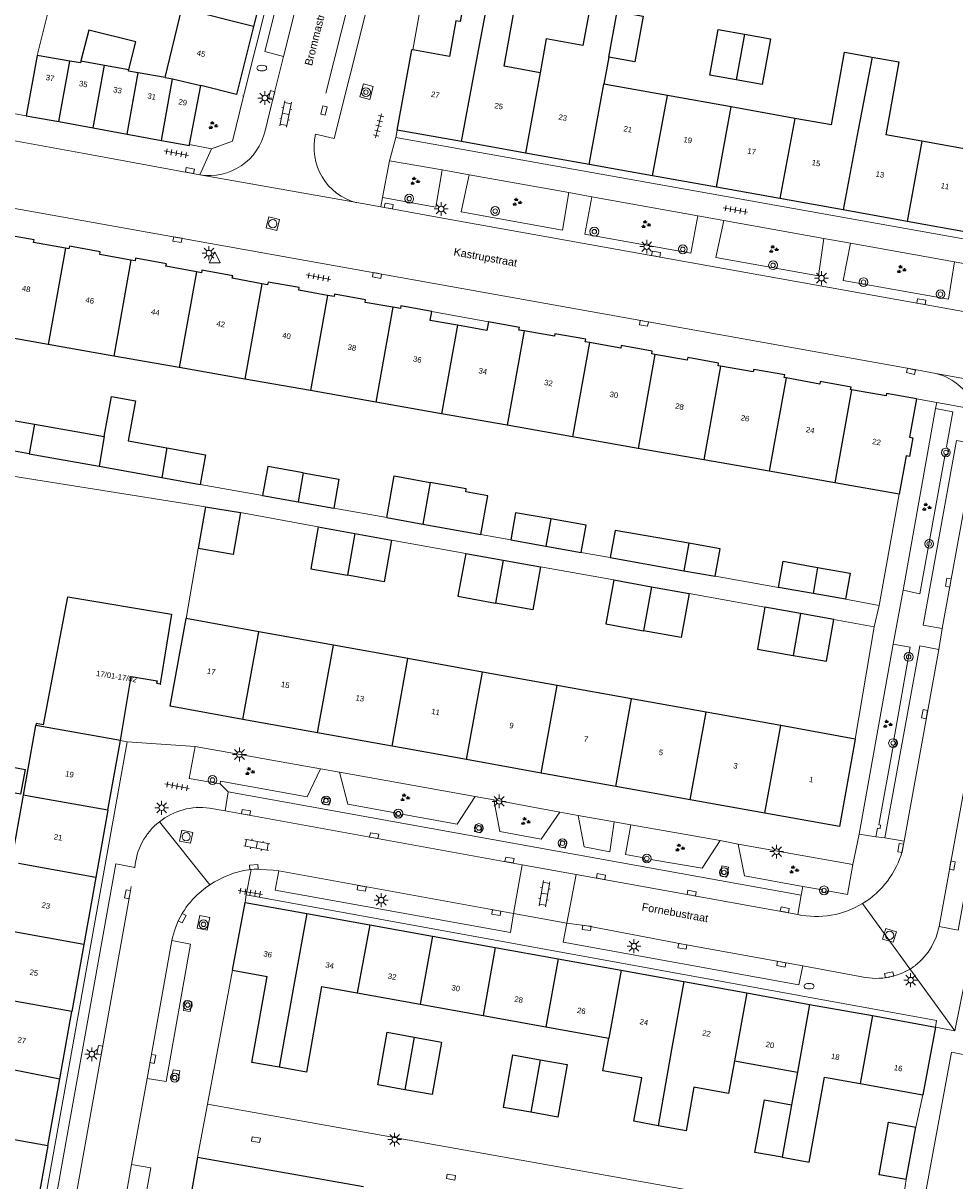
# Model space of a CAD drawing. Extents: x 131101 to 132041, y 397511 to 398853.
# Tile 7 of 80: x 131330 to 131415, y 397847 to 397952. Entities that reach past the tile are written whole.
import ezdxf
from ezdxf.enums import TextEntityAlignment as Align

# ---------------------------------------------------------------- set-up
doc = ezdxf.new("R2010")
doc.units = 0
doc.linetypes.add('DGN Style 1', pattern=[30.960434, 0.051515, -30.90892])
doc.linetypes.add('DGN Style 2', pattern=[51.514866, 30.90892, -20.605946])
doc.layers.add('_vervallen situatie', color=250, linetype='Continuous', lineweight=9, plot=False)
for name, color, linetype, lineweight in [('gg-afsc-erfafscheiding', 250, 'Continuous', 9), ('gg-afsc-muur', 250, 'Continuous', 9), ('gg-bbg-bijgebouw', 10, 'Continuous', 25), ('gg-bbg-gedigitaliseerde bebouwing', 10, 'Continuous', 25), ('gg-bbg-gedigitaliseerde bijgebouw', 10, 'Continuous', 25), ('gg-bbg-hoofdgebouw', 10, 'Continuous', 25), ('gg-bbg-tussenscheiding', 10, 'Continuous', 25), ('gg-knt-verharding', 250, 'Continuous', 9), ('gg-knt-verharding nz', 250, 'DGN Style 2', 9), ('gt-grn-vlakafsluiter', 250, 'DGN Style 1', 9), ('gt-grn-weggrens', 250, 'Continuous', 9), ('gt-symb-boom', 250, 'Continuous', 9), ('gt-symb-brandkraan', 250, 'Continuous', 9), ('gt-symb-groenvak', 250, 'Continuous', 9), ('gt-symb-klinker verharding', 250, 'Continuous', 9), ('gt-symb-kolk', 250, 'Continuous', 9), ('gt-symb-kolk center center', 250, 'Continuous', 9), ('gt-symb-lichtmast', 250, 'Continuous', 9), ('gt-symb-rioolschacht', 250, 'Continuous', 9), ('gt-symb-tegel verharding', 250, 'Continuous', 9), ('gt-symb-waterafsluiter', 250, 'Continuous', 9), ('X-AL-huisnummers', 2, 'Continuous', 25), ('X-AL-straatnaam', 3, 'Continuous', 35)]:
    doc.layers.add(name, color=color, linetype=linetype, lineweight=lineweight)
doc.styles.add('CS Annotative', font='arial.ttf')

# ---------------------------------------------------------------- blocks, each defined once
blk = doc.blocks.new('gt0-KOLK')
at = {"layer": 'gt-symb-kolk', "flags": 128}
blk.add_lwpolyline([(0, 0), (0.38, 0), (0.38, 0.4), (-0.38, 0.4), (-0.38, 0), (0, 0)], dxfattribs=at)
blk = doc.blocks.new('gt0-GRVAK')
at = {"layer": 'gt-symb-groenvak'}
for p, q in [((-0.11, 0.19), (-0.23, 0.24)), ((-0.18, 0.15), (0.09, 0.15)), ((-0.09, 0.21), (-0.16, 0.32)), ((-0.05, 0.21), (-0.05, 0.39)), ((0, 0.21), (0.06, 0.32)), ((0.02, 0.19), (0.13, 0.24)), ((0.26, -0.05), (0.2, 0.06)), ((0.3, -0.05), (0.3, 0.13)), ((0.35, -0.05), (0.41, 0.06)), ((-0.24, -0.23), (-0.36, -0.18)), ((-0.32, -0.26), (-0.05, -0.26)), ((-0.23, -0.21), (-0.29, -0.09)), ((-0.18, -0.2), (-0.18, -0.02)), ((-0.14, -0.21), (-0.07, -0.09)), ((-0.12, -0.23), (0, -0.18)), ((0.24, -0.07), (0.12, -0.02)), ((0.17, -0.11), (0.44, -0.11)), ((0.37, -0.07), (0.49, -0.02))]:
    blk.add_line(p, q, dxfattribs=at)
blk = doc.blocks.new('gt0-BOOM')
at = {"layer": 'gt-symb-boom'}
for radius in [0.4, 0.2]:
    blk.add_circle((0, 0), radius, dxfattribs=at)
blk = doc.blocks.new('gt0-RS')
at = {"layer": 'gt-symb-rioolschacht', "flags": 128}
blk.add_lwpolyline([(-0.5, -0.5), (0.5, -0.5), (0.5, 0.5), (-0.5, 0.5), (-0.5, -0.5)], close=True, dxfattribs=at)
at = {"layer": 'gt-symb-rioolschacht'}
blk.add_circle((0, 0), 0.375, dxfattribs=at)
blk = doc.blocks.new('gt0-LMAST')
at = {"layer": 'gt-symb-lichtmast'}
for p, q in [((-0.18, 0.17), (-0.45, 0.44)), ((-0.01, 0.25), (-0.01, 0.62)), ((0.17, 0.17), (0.44, 0.44)), ((-0.26, 0), (-0.63, 0)), ((-0.18, -0.18), (-0.45, -0.45)), ((-0.01, -0.25), (-0.01, -0.63)), ((0.44, -0.45), (0.17, -0.18)), ((0.24, 0), (0.62, 0))]:
    blk.add_line(p, q, dxfattribs=at)
blk.add_circle((-0.01, 0), 0.25, dxfattribs=at)
blk = doc.blocks.new('gt0-TEG1')
at = {"layer": 'gt-symb-tegel verharding'}
for p, q in [((-1.12, 0), (1.12, 0)), ((-0.9, -0.25), (-0.9, 0.25)), ((-0.45, -0.25), (-0.45, 0.25)), ((0, -0.25), (0, 0.25)), ((0.45, -0.25), (0.45, 0.25)), ((0.9, -0.25), (0.9, 0.25))]:
    blk.add_line(p, q, dxfattribs=at)
blk = doc.blocks.new('gt0-KL1')
at = {"layer": 'gt-symb-klinker verharding'}
for p, q in [((-1.15, 0.3), (1.15, 0.3)), ((-1, -0.3), (-1, 0.3)), ((-0.5, 0.3), (-0.5, 0.45)), ((0, -0.3), (0, 0.3)), ((0.5, 0.3), (0.5, 0.45)), ((1, -0.3), (1, 0.3)), ((-1.15, -0.3), (1.15, -0.3)), ((-0.5, -0.45), (-0.5, -0.3)), ((0.5, -0.45), (0.5, -0.3))]:
    blk.add_line(p, q, dxfattribs=at)
blk = doc.blocks.new('gt0-KOLKCC')
at = {"layer": 'gt-symb-kolk center center', "flags": 128}
blk.add_lwpolyline([(-0.38, 0.2), (0.38, 0.2), (0.38, -0.2), (-0.38, -0.2), (-0.38, 0.2)], close=True, dxfattribs=at)
blk = doc.blocks.new('gt0-BR')
at = {"layer": 'gt-symb-brandkraan', "extrusion": (0, 0, -1)}
for centre, radius, start, end in [((0.24, 0), 0.206, 287.5669, 72.4331), ((-0.6, -2.66), 3, 72.4331, 73.108), ((0, -0.69), 0.938, 73.108, 106.892), ((0.6, -2.66), 3, 106.892, 107.5669), ((-0.24, 0), 0.206, 107.5669, 252.433), ((-0.6, 2.66), 3, 286.892, 287.5669), ((0.6, 2.66), 3, 252.433, 253.1079)]:
    blk.add_arc(centre, radius, start, end, dxfattribs=at)
at = {"layer": 'gt-symb-brandkraan'}
blk.add_arc((0, 0.69), 0.938, 253.108, 286.8921, dxfattribs=at)
blk = doc.blocks.new('_vervallen situatie')
at = {"layer": 'gg-knt-verharding'}
for p, q in [((131305.83, 397945.68), (131335.59, 397940.3)), ((131352.11, 397942.34), (131352.73, 397944.82)), ((131347.26, 397940.69), (131345.27, 397941.08)), ((131335.59, 397940.3), (131346.2, 397938.36)), ((131411.07, 397920.71), (131304.74, 397939.73)), ((131362.74, 397936.31), (131363.36, 397939.6)), ((131363.36, 397939.6), (131368.15, 397938.8)), ((131367.58, 397935.41), (131368.15, 397938.8)), ((131369.85, 397935), (131370.58, 397938.36)), ((131370.58, 397938.36), (131379.6, 397936.74)), ((131360.42, 397935.83), (131362.59, 397935.46)), ((131367.58, 397935.41), (131362.74, 397936.31)), ((131379.6, 397936.74), (131379.04, 397933.35)), ((131381.69, 397936.37), (131381.06, 397932.99)), ((131381.69, 397936.37), (131391.29, 397934.65)), ((131368.01, 397934.47), (131362.59, 397935.46)), ((131379.04, 397933.35), (131369.85, 397935)), ((131368.01, 397934.47), (131443.72, 397920.88)), ((131390.66, 397931.27), (131391.29, 397934.65)), ((131393.64, 397934.22), (131392.92, 397930.87)), ((131393.64, 397934.22), (131402.67, 397932.6)), ((131390.66, 397931.27), (131381.06, 397932.99)), ((131402.2, 397929.21), (131402.67, 397932.6)), ((131404.43, 397928.8), (131405.1, 397932.17)), ((131405.1, 397932.17), (131414.52, 397930.47)), ((131402.2, 397929.21), (131392.92, 397930.87)), ((131414.52, 397930.47), (131413.97, 397927.09)), ((131413.97, 397927.09), (131404.43, 397928.8)), ((131412.82, 397920.37), (131411.07, 397920.71))]:
    blk.add_line(p, q, dxfattribs=at)
at = {"layer": 'gg-knt-verharding', "flags": 128}
blk.add_lwpolyline([(131350.17, 397945.47), (131349.15, 397941.4), (131347.26, 397940.69)], dxfattribs=at)
at = {"layer": 'gg-knt-verharding'}
for centre, radius, start, end in [((131347.06, 397943.47), 5.18, 260.4432, 347.3562), ((131361.69, 397940.81), 5.15, 166.2847, 255.7486), ((131411.64, 397915.48), 5.04, 18.9933, 76.48)]:
    blk.add_arc(centre, radius, start, end, dxfattribs=at)
at = {"layer": 'gt-grn-weggrens'}
for p, q in [((131328.53, 397944.06), (131330.5, 397943.7)), ((131363.36, 397939.6), (131363.94, 397941.73)), ((131347.26, 397940.69), (131346.2, 397938.36)), ((131360.42, 397935.83), (131346.2, 397938.36)), ((131368.15, 397938.8), (131370.58, 397938.36)), ((131362.59, 397935.46), (131362.74, 397936.31)), ((131379.6, 397936.74), (131381.69, 397936.37)), ((131391.29, 397934.65), (131393.64, 397934.22)), ((131402.67, 397932.6), (131405.1, 397932.17)), ((131414.52, 397930.47), (131416.63, 397930.09)), ((131372.33, 397925.06), (131367.2, 397925.97)), ((131426.91, 397917.82), (131412.82, 397920.37)), ((131416.4, 397917.11), (131412.91, 397917.75))]:
    blk.add_line(p, q, dxfattribs=at)
at = {"layer": 'gt-symb-boom'}
for p in [(131365.16, 397936.19), (131372.94, 397935.07), (131381.91, 397933.21), (131389.92, 397931.61), (131398.09, 397930.17), (131406.27, 397928.64), (131413.24, 397927.55)]:
    blk.add_blockref('gt0-BOOM', p, dxfattribs=at)
at = {"layer": 'gt-symb-brandkraan'}
for p in [(131351.82, 397948.01), (131401.35, 397864.93)]:
    blk.add_blockref('gt0-BR', p, dxfattribs=at)
at = {"layer": 'gt-symb-groenvak'}
for p in [(131347.38, 397942.8), (131365.65, 397937.77), (131374.89, 397935.87), (131386.55, 397933.85), (131398.11, 397931.6), (131409.67, 397929.78)]:
    blk.add_blockref('gt0-GRVAK', p, dxfattribs=at)
at = {"layer": 'gt-symb-klinker verharding', "rotation": 258.5776789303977}
blk.add_blockref('gt0-KL1', (131353.98, 397943.86), dxfattribs=at)
at = {"layer": 'gt-symb-kolk'}
for p, rotation in [((131345.27, 397938.54), 349.6900296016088), ((131363.27, 397935.33), 349.6900296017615), ((131344.22, 397932.68), 169.8027944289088), ((131387.47, 397930.98), 349.6900296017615), ((131362.28, 397929.44), 170.0949207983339), ((131411.48, 397926.67), 349.9256672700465), ((131386.43, 397925.11), 169.9256672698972), ((131410.62, 397920.76), 167.3531465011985)]:
    blk.add_blockref('gt0-KOLK', p, dxfattribs=dict(at, rotation=rotation))
at = {"layer": 'gt-symb-lichtmast'}
for p in [(131368.06, 397935.26), (131347.04, 397931.26), (131386.66, 397931.85)]:
    blk.add_blockref('gt0-LMAST', p, dxfattribs=at)
at = {"layer": 'gt-symb-tegel verharding'}
for p, rotation in [((131362.39, 397942.78), 256.0471766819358), ((131344.08, 397940.3), 349.285356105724), ((131394.68, 397935.17), 349.8592068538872), ((131356.94, 397929.09), 349.8027944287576)]:
    blk.add_blockref('gt0-TEG1', p, dxfattribs=dict(at, rotation=rotation))
blk = doc.blocks.new('gt0-WAFSL')
at = {"layer": 'gt-symb-waterafsluiter'}
for p, q in [((-0.5, -0.33), (0, 0.67)), ((0, 0.67), (0.5, -0.33)), ((0.5, -0.33), (-0.5, -0.33))]:
    blk.add_line(p, q, dxfattribs=at)

msp = doc.modelspace()

# ---------------------------------------------------------------- linework, layer by layer
at = {"layer": 'gg-afsc-erfafscheiding'}
for p, q in [((131331.49, 397949.14), (131334.77, 397962.21)), ((131351.89, 397909.34), (131346.23, 397910.34)), ((131356.92, 397906.49), (131349.88, 397907.78)), ((131363.13, 397907.33), (131358.33, 397908.18)), ((131374.35, 397905.32), (131371.64, 397905.81)), ((131370.27, 397904.1), (131363.56, 397905.3)), ((131383.36, 397903.72), (131380.72, 397904.19)), ((131383.67, 397901.69), (131377.04, 397902.88)), ((131398.59, 397901.02), (131392.86, 397902.02)), ((131397.35, 397899.22), (131390.49, 397900.47))]:
    msp.add_line(p, q, dxfattribs=at)
at = {"layer": 'gg-afsc-muur'}
for p, q in [((131409.51, 397909.45), (131407.68, 397899.38)), ((131407.68, 397899.38), (131404.63, 397899.94)), ((131403.58, 397898.11), (131407.25, 397897.46)), ((131407.25, 397897.46), (131405.53, 397887.29)), ((131346.9, 397854.27), (131349.15, 397866.38)), ((131411.64, 397855.1), (131411, 397852.19)), ((131346.9, 397854.27), (131409.45, 397843.11)), ((131410.15, 397847.44), (131409.45, 397843.11))]:
    msp.add_line(p, q, dxfattribs=at)
at = {"layer": 'gg-afsc-muur', "flags": 128}
msp.add_lwpolyline([(131365.48, 397949.66), (131367.46, 397960.6), (131368.96, 397960.32)], dxfattribs=at)
at = {"layer": 'gg-bbg-bijgebouw'}
for p, q in [((131346.72, 397908.32), (131346.06, 397904.55)), ((131346.72, 397908.32), (131349.88, 397907.78)), ((131401.71, 397900.46), (131398.59, 397901.02)), ((131404.63, 397899.94), (131401.71, 397900.46)), ((131400.58, 397898.65), (131397.35, 397899.22)), ((131403.58, 397898.11), (131400.58, 397898.65)), ((131410.15, 397847.44), (131411, 397852.19))]:
    msp.add_line(p, q, dxfattribs=at)
at = {"layer": 'gg-bbg-bijgebouw', "flags": 128}
for points in [[(131349.88, 397907.78), (131349.22, 397904), (131346.06, 397904.55)], [(131398.59, 397901.02), (131399.01, 397903.38), (131402.12, 397902.83)], [(131402.12, 397902.83), (131405.07, 397902.31), (131404.63, 397899.94)], [(131397.35, 397899.22), (131396.67, 397895.43), (131399.9, 397894.86)], [(131399.9, 397894.86), (131402.92, 397894.33), (131403.58, 397898.11)], [(131410.15, 397847.44), (131407.69, 397847.88), (131408.54, 397852.63), (131411, 397852.19)]]:
    msp.add_lwpolyline(points, dxfattribs=at)
at = {"layer": 'gg-bbg-gedigitaliseerde bebouwing'}
for p, q in [((131373.74, 397948.17), (131374.95, 397954.89)), ((131343.08, 397947.16), (131344.59, 397953.4)), ((131331.49, 397949.14), (131330.5, 397943.7)), ((131334.44, 397948.64), (131331.49, 397949.14)), ((131335.4, 397948.47), (131334.44, 397948.64)), ((131335.45, 397948.65), (131335.4, 397948.47)), ((131383.21, 397949), (131382.76, 397946.56)), ((131339.76, 397947.73), (131339.79, 397947.88)), ((131340.64, 397947.58), (131339.76, 397947.73)), ((131343.08, 397947.16), (131340.64, 397947.58)), ((131377.01, 397947.59), (131373.74, 397948.17)), ((131388.53, 397945.52), (131382.76, 397946.56)), ((131394.29, 397944.49), (131388.53, 397945.52)), ((131400.05, 397943.46), (131394.29, 397944.49)), ((131403.37, 397942.86), (131400.05, 397943.46)), ((131411.56, 397941.4), (131408.29, 397941.98)), ((131417.32, 397940.36), (131411.56, 397941.4)), ((131332.49, 397922.99), (131326.86, 397923.98)), ((131338.42, 397921.95), (131332.49, 397922.99)), ((131344.35, 397920.9), (131338.42, 397921.95)), ((131350.29, 397919.86), (131344.35, 397920.9)), ((131356.22, 397918.82), (131350.29, 397919.86)), ((131362.15, 397917.78), (131356.22, 397918.82)), ((131368.09, 397916.73), (131362.15, 397917.78)), ((131374.02, 397915.69), (131368.09, 397916.73)), ((131379.95, 397914.65), (131374.02, 397915.69)), ((131385.89, 397913.6), (131379.95, 397914.65)), ((131391.82, 397912.56), (131385.89, 397913.6)), ((131397.75, 397911.52), (131391.82, 397912.56)), ((131403.69, 397910.47), (131397.75, 397911.52)), ((131409.51, 397909.45), (131403.69, 397910.47)), ((131351.54, 397897.01), (131344.96, 397898.19)), ((131358.29, 397895.79), (131351.54, 397897.01)), ((131365.04, 397894.58), (131358.29, 397895.79)), ((131371.79, 397893.36), (131365.04, 397894.58)), ((131378.54, 397892.15), (131371.79, 397893.36)), ((131385.28, 397890.93), (131378.54, 397892.15)), ((131392.03, 397889.72), (131385.28, 397890.93)), ((131398.78, 397888.51), (131392.03, 397889.72)), ((131330.25, 397882.23), (131331.37, 397888.53)), ((131405.53, 397887.29), (131398.78, 397888.51)), ((131329.17, 397876.15), (131330.25, 397882.23)), ((131349.15, 397866.38), (131352.31, 397865.81)), ((131357.23, 397864.92), (131360.46, 397864.34)), ((131360.46, 397864.34), (131366.15, 397863.31)), ((131366.15, 397863.31), (131371.84, 397862.28)), ((131371.84, 397862.28), (131377.53, 397861.26)), ((131377.53, 397861.26), (131383.22, 397860.23)), ((131394.6, 397858.18), (131400.29, 397857.15)), ((131400.29, 397857.15), (131399.76, 397854.2)), ((131402.75, 397856.71), (131405.98, 397856.12)), ((131405.98, 397856.12), (131411.64, 397855.1))]:
    msp.add_line(p, q, dxfattribs=at)
at = {"layer": 'gg-bbg-gedigitaliseerde bebouwing', "flags": 128}
for points in [[(131383.98, 397953.13), (131381.52, 397953.58), (131380.88, 397950.04), (131377.56, 397950.64), (131377.01, 397947.59)], [(131339.79, 397947.88), (131340.42, 397950.37), (131336.15, 397951.44), (131335.45, 397948.65)], [(131403.37, 397942.86), (131404.55, 397949.45), (131407.05, 397949)], [(131407.05, 397949), (131409.47, 397948.57), (131408.29, 397941.98)], [(131332.05, 397888.58), (131334.27, 397900.15), (131343.65, 397898.61), (131342.62, 397892.3)], [(131332.05, 397888.58), (131331.4, 397888.7), (131331.37, 397888.53)], [(131353.38, 397857.6), (131350.92, 397858.04), (131352.31, 397865.81)], [(131357.23, 397864.92), (131355.85, 397857.16), (131353.38, 397857.6)], [(131386.2, 397856.65), (131382.69, 397857.27), (131383.22, 397860.23)], [(131394.6, 397858.18), (131394.07, 397855.22), (131390.92, 397855.79), (131390.21, 397851.86), (131387.68, 397852.31)], [(131387.68, 397852.31), (131385.48, 397852.71), (131386.2, 397856.65)], [(131398.91, 397849.45), (131401.37, 397849.01), (131402.75, 397856.71)]]:
    msp.add_lwpolyline(points, dxfattribs=at)
at = {"layer": 'gg-bbg-gedigitaliseerde bijgebouw'}
for p, q in [((131331.24, 397915.78), (131337.55, 397914.66)), ((131330.77, 397913.1), (131337.09, 397911.98)), ((131337.09, 397911.98), (131342.76, 397910.97)), ((131342.76, 397910.97), (131346.23, 397910.34)), ((131351.89, 397909.34), (131355.11, 397908.76)), ((131355.11, 397908.76), (131358.33, 397908.18)), ((131356.92, 397906.49), (131360.24, 397905.9)), ((131363.13, 397907.33), (131366.4, 397906.74)), ((131366.4, 397906.74), (131371.64, 397905.81)), ((131360.24, 397905.9), (131363.56, 397905.3)), ((131374.35, 397905.32), (131377.53, 397904.76)), ((131377.53, 397904.76), (131380.72, 397904.19)), ((131370.27, 397904.1), (131373.66, 397903.49)), ((131373.66, 397903.49), (131377.04, 397902.88)), ((131383.36, 397903.72), (131390.02, 397902.53)), ((131390.02, 397902.53), (131392.86, 397902.02)), ((131383.67, 397901.69), (131387.08, 397901.08)), ((131387.08, 397901.08), (131390.49, 397900.47))]:
    msp.add_line(p, q, dxfattribs=at)
at = {"layer": 'gg-bbg-gedigitaliseerde bijgebouw', "flags": 128}
for points in [[(131383.98, 397953.13), (131386.34, 397952.7), (131385.58, 397948.57), (131383.21, 397949)], [(131394.74, 397946.94), (131392.38, 397947.37), (131393.13, 397951.5), (131395.49, 397951.07)], [(131395.49, 397951.07), (131397.86, 397950.64), (131397.1, 397946.51), (131394.74, 397946.94)], [(131337.55, 397914.66), (131338.2, 397918.29), (131340.38, 397917.9), (131339.73, 397914.27), (131343.22, 397913.65)], [(131330.77, 397913.1), (131325.09, 397914.12), (131325.51, 397916.45)], [(131325.51, 397916.45), (131328.07, 397915.99), (131328.13, 397916.34), (131331.24, 397915.78)], [(131343.22, 397913.65), (131346.71, 397913.02), (131346.23, 397910.34)], [(131355.57, 397911.37), (131352.35, 397911.95), (131351.89, 397909.34)], [(131355.57, 397911.37), (131358.79, 397910.8), (131358.33, 397908.18)], [(131363.13, 397907.33), (131363.8, 397911.1), (131367.06, 397910.52)], [(131371.64, 397905.81), (131372.27, 397909.29), (131370.27, 397909.65), (131370.32, 397909.94), (131367.06, 397910.52)], [(131377.97, 397907.21), (131374.79, 397907.77), (131374.35, 397905.32)], [(131356.92, 397906.49), (131356.24, 397902.7), (131359.56, 397902.11)], [(131380.72, 397904.19), (131381.16, 397906.65), (131377.97, 397907.21)], [(131390.47, 397905.01), (131383.8, 397906.18), (131383.36, 397903.72)], [(131363.56, 397905.3), (131362.88, 397901.51), (131359.56, 397902.11)], [(131392.86, 397902.02), (131393.31, 397904.52), (131390.47, 397905.01)], [(131370.27, 397904.1), (131369.57, 397900.21), (131372.96, 397899.6)], [(131377.04, 397902.88), (131376.35, 397898.99), (131372.96, 397899.6)], [(131383.67, 397901.69), (131382.96, 397897.71), (131386.37, 397897.09)], [(131390.49, 397900.47), (131389.77, 397896.48), (131386.37, 397897.09)], [(131322.79, 397885.94), (131324.54, 397885.62), (131324.57, 397885.78), (131328.39, 397885.1), (131328.36, 397884.92), (131330.39, 397884.55), (131329.99, 397882.31), (131327.86, 397882.7)], [(131364.77, 397855.57), (131362.31, 397856.01), (131363.16, 397860.76), (131365.62, 397860.32)], [(131365.62, 397860.32), (131368.08, 397859.88), (131367.23, 397855.13), (131364.77, 397855.57)], [(131376.15, 397853.53), (131373.69, 397853.97), (131374.54, 397858.72), (131377, 397858.28)], [(131377, 397858.28), (131379.46, 397857.84), (131378.61, 397853.09), (131376.15, 397853.53)], [(131398.91, 397849.45), (131396.45, 397849.89), (131397.3, 397854.64), (131399.76, 397854.2)]]:
    msp.add_lwpolyline(points, dxfattribs=at)
at = {"layer": 'gg-bbg-hoofdgebouw'}
for p, q in [((131352.54, 397957.7), (131351.05, 397951.76)), ((131351.05, 397951.76), (131349.52, 397945.63)), ((131364.07, 397942.4), (131365.39, 397949.67)), ((131365.48, 397949.66), (131365.39, 397949.67)), ((131345.27, 397941.08), (131346.31, 397946.44)), ((131349.52, 397945.63), (131346.31, 397946.44)), ((131330.5, 397943.7), (131333.45, 397943.16)), ((131333.45, 397943.16), (131336.54, 397942.59)), ((131336.54, 397942.59), (131339.64, 397942.03)), ((131339.64, 397942.03), (131342.73, 397941.46)), ((131369.89, 397941.36), (131364.07, 397942.4)), ((131375.67, 397940.32), (131369.89, 397941.36)), ((131381.44, 397939.29), (131375.67, 397940.32)), ((131387.19, 397938.26), (131381.44, 397939.29)), ((131392.96, 397937.23), (131387.19, 397938.26)), ((131398.69, 397936.2), (131392.96, 397937.23)), ((131404.43, 397935.17), (131398.69, 397936.2)), ((131410.22, 397934.14), (131404.43, 397935.17)), ((131415.94, 397933.11), (131410.22, 397934.14)), ((131343.53, 397890.26), (131344.96, 397898.19)), ((131350.11, 397889.08), (131343.53, 397890.26)), ((131356.86, 397887.86), (131350.11, 397889.08)), ((131363.61, 397886.65), (131356.86, 397887.86)), ((131337.89, 397880.85), (131339.02, 397887.16)), ((131370.35, 397885.44), (131363.61, 397886.65)), ((131377.1, 397884.22), (131370.35, 397885.44)), ((131383.85, 397883.01), (131377.1, 397884.22)), ((131390.6, 397881.8), (131383.85, 397883.01)), ((131397.35, 397880.59), (131390.6, 397881.8)), ((131337.89, 397880.85), (131336.8, 397874.78)), ((131336.8, 397874.78), (131335.71, 397868.71)), ((131349.15, 397866.38), (131350.3, 397872.52)), ((131350.3, 397872.52), (131355.89, 397871.51)), ((131355.89, 397871.51), (131361.58, 397870.48)), ((131361.58, 397870.48), (131367.26, 397869.46)), ((131335.71, 397868.71), (131334.62, 397862.64)), ((131367.26, 397869.46), (131372.95, 397868.43)), ((131372.95, 397868.43), (131378.64, 397867.4)), ((131378.64, 397867.4), (131384.33, 397866.38)), ((131384.33, 397866.38), (131390.02, 397865.35)), ((131390.02, 397865.35), (131395.71, 397864.32)), ((131395.71, 397864.32), (131401.4, 397863.29)), ((131333.53, 397856.56), (131334.62, 397862.64)), ((131401.4, 397863.29), (131407.09, 397862.27)), ((131407.09, 397862.27), (131412.78, 397861.24)), ((131412.78, 397861.24), (131411.64, 397855.1)), ((131332.44, 397850.49), (131333.53, 397856.56)), ((131332.44, 397850.49), (131331.35, 397844.42)), ((131346.01, 397849.47), (131343.66, 397836.14)), ((131346.01, 397849.47), (131361.01, 397846.82))]:
    msp.add_line(p, q, dxfattribs=at)
at = {"layer": 'gg-bbg-hoofdgebouw', "flags": 128}
for points in [[(131370.42, 397955.71), (131369.78, 397952.21), (131369.38, 397952.28), (131368.81, 397949.07), (131365.48, 397949.66)], [(131342.73, 397941.46), (131345.26, 397941), (131345.27, 397941.08)], [(131334.04, 397931.7), (131331.15, 397932.23), (131331.2, 397932.46), (131328.48, 397932.94)], [(131339.97, 397930.63), (131337.15, 397931.15), (131337.2, 397931.38), (131334.4, 397931.88), (131334.35, 397931.64), (131334.04, 397931.7)], [(131345.9, 397929.56), (131343.14, 397930.07), (131343.19, 397930.3), (131340.39, 397930.8), (131340.35, 397930.56), (131339.97, 397930.63)], [(131351.83, 397928.49), (131349.14, 397928.99), (131349.18, 397929.22), (131346.39, 397929.72), (131346.35, 397929.48), (131345.9, 397929.56)], [(131357.76, 397927.43), (131355.16, 397927.91), (131355.19, 397928.15), (131352.38, 397928.63), (131352.33, 397928.4), (131351.83, 397928.49)], [(131363.69, 397926.36), (131361.16, 397926.81), (131361.2, 397927.05), (131358.4, 397927.56), (131358.36, 397927.33), (131357.76, 397927.43)], [(131367.2, 397925.97), (131364.41, 397926.48), (131364.37, 397926.25), (131363.69, 397926.36)], [(131369.52, 397924.74), (131367.05, 397925.18), (131367.2, 397925.97)], [(131372.33, 397925.06), (131372.19, 397924.27), (131369.52, 397924.74)], [(131375.55, 397924.22), (131375.09, 397924.3), (131375.13, 397924.54), (131372.33, 397925.06)], [(131381.48, 397923.17), (131381.09, 397923.23), (131381.14, 397923.47), (131378.35, 397923.97), (131378.31, 397923.74), (131375.55, 397924.22)], [(131387.4, 397922.1), (131387.11, 397922.15), (131387.15, 397922.39), (131384.35, 397922.9), (131384.31, 397922.66), (131381.48, 397923.17)], [(131393.33, 397921.04), (131393.11, 397921.08), (131393.15, 397921.31), (131390.36, 397921.82), (131390.32, 397921.58), (131387.4, 397922.1)], [(131399.27, 397919.97), (131399.09, 397920), (131399.14, 397920.24), (131396.34, 397920.74), (131396.3, 397920.51), (131393.33, 397921.04)], [(131405.19, 397918.9), (131405.11, 397918.92), (131405.15, 397919.15), (131402.35, 397919.66), (131402.31, 397919.42), (131399.27, 397919.97)], [(131411.06, 397918.09), (131408.36, 397918.57), (131408.31, 397918.34), (131405.19, 397918.9)], [(131411.06, 397918.09), (131410.44, 397914.6), (131410.75, 397914.54), (131410.44, 397912.86), (131410.13, 397912.92), (131409.51, 397909.45)], [(131339.02, 397887.16), (131339.98, 397892.96), (131342.34, 397892.57), (131342.3, 397892.35), (131342.62, 397892.3)], [(131405.53, 397887.29), (131404.11, 397879.37), (131397.35, 397880.59)]]:
    msp.add_lwpolyline(points, dxfattribs=at)
at = {"layer": 'gg-bbg-tussenscheiding'}
for p, q in [((131371.26, 397948.62), (131372.51, 397955.33)), ((131351.05, 397951.76), (131344.59, 397953.4)), ((131383.21, 397949), (131383.98, 397953.13)), ((131395.49, 397951.07), (131394.74, 397946.94)), ((131333.45, 397943.16), (131334.44, 397948.64)), ((131335.45, 397948.65), (131337.57, 397948.27)), ((131369.89, 397941.36), (131371.26, 397948.62)), ((131407.05, 397949), (131405.8, 397942.43)), ((131336.54, 397942.59), (131337.57, 397948.27)), ((131337.57, 397948.27), (131339.79, 397947.88)), ((131339.64, 397942.03), (131340.64, 397947.58)), ((131377.01, 397947.59), (131375.67, 397940.32)), ((131342.73, 397941.46), (131343.73, 397947.02)), ((131343.08, 397947.16), (131343.73, 397947.02)), ((131343.73, 397947.02), (131346.31, 397946.44)), ((131381.44, 397939.29), (131382.76, 397946.56)), ((131387.19, 397938.26), (131388.53, 397945.52)), ((131392.96, 397937.23), (131394.29, 397944.49)), ((131400.05, 397943.46), (131398.69, 397936.2)), ((131405.8, 397942.43), (131404.43, 397935.17)), ((131411.56, 397941.4), (131410.22, 397934.14)), ((131334.04, 397931.7), (131332.49, 397922.99)), ((131339.97, 397930.63), (131338.42, 397921.95)), ((131345.9, 397929.56), (131344.35, 397920.9)), ((131351.83, 397928.49), (131350.29, 397919.86)), ((131357.76, 397927.43), (131356.22, 397918.82)), ((131363.69, 397926.36), (131362.15, 397917.78)), ((131369.52, 397924.74), (131368.09, 397916.73)), ((131375.55, 397924.22), (131374.02, 397915.69)), ((131381.48, 397923.17), (131379.95, 397914.65)), ((131387.4, 397922.1), (131385.89, 397913.6)), ((131393.33, 397921.04), (131391.82, 397912.56)), ((131399.27, 397919.97), (131397.75, 397911.52)), ((131405.19, 397918.9), (131403.69, 397910.47)), ((131331.24, 397915.78), (131330.77, 397913.1)), ((131337.55, 397914.66), (131337.09, 397911.98)), ((131343.22, 397913.65), (131342.76, 397910.97)), ((131355.57, 397911.37), (131355.11, 397908.76)), ((131367.06, 397910.52), (131366.4, 397906.74)), ((131377.97, 397907.21), (131377.53, 397904.76)), ((131360.24, 397905.9), (131359.56, 397902.11)), ((131390.47, 397905.01), (131390.02, 397902.53)), ((131373.66, 397903.49), (131372.96, 397899.6)), ((131402.12, 397902.83), (131401.71, 397900.46)), ((131387.08, 397901.08), (131386.37, 397897.09)), ((131400.58, 397898.65), (131399.9, 397894.86)), ((131350.11, 397889.08), (131351.54, 397897.01)), ((131356.86, 397887.86), (131358.29, 397895.79)), ((131363.61, 397886.65), (131365.04, 397894.58)), ((131370.35, 397885.44), (131371.79, 397893.36)), ((131377.1, 397884.22), (131378.54, 397892.15)), ((131383.85, 397883.01), (131385.28, 397890.93)), ((131390.6, 397881.8), (131392.03, 397889.72)), ((131339.02, 397887.16), (131331.37, 397888.53)), ((131397.35, 397880.59), (131398.78, 397888.51)), ((131330.89, 397882.11), (131330.25, 397882.23)), ((131337.89, 397880.85), (131330.89, 397882.11)), ((131336.8, 397874.78), (131329.8, 397876.04)), ((131355.89, 397871.51), (131354.77, 397865.36)), ((131335.71, 397868.71), (131328.71, 397869.97)), ((131361.58, 397870.48), (131360.46, 397864.34)), ((131367.26, 397869.46), (131366.15, 397863.31)), ((131372.95, 397868.43), (131371.84, 397862.28)), ((131378.64, 397867.4), (131377.53, 397861.26)), ((131384.33, 397866.38), (131383.22, 397860.23)), ((131354.77, 397865.36), (131353.38, 397857.6)), ((131390.02, 397865.35), (131388.91, 397859.2)), ((131334.62, 397862.64), (131327.62, 397863.89)), ((131395.71, 397864.32), (131394.6, 397858.18)), ((131401.4, 397863.29), (131400.29, 397857.15)), ((131407.09, 397862.27), (131405.98, 397856.12)), ((131365.62, 397860.32), (131364.77, 397855.57)), ((131319.52, 397859.27), (131333.53, 397856.56)), ((131377, 397858.28), (131376.15, 397853.53)), ((131388.91, 397859.2), (131387.68, 397852.31)), ((131399.76, 397854.2), (131398.91, 397849.45)), ((131332.44, 397850.49), (131325.44, 397851.75))]:
    msp.add_line(p, q, dxfattribs=at)
at = {"layer": 'gg-knt-verharding'}
for p, q in [((131361.93, 397992.46), (131350.17, 397945.47)), ((131352.73, 397944.82), (131353.79, 397949.05)), ((131363.94, 397941.73), (131364.07, 397942.4)), ((131444.9, 397927.25), (131363.94, 397941.73)), ((131412.79, 397917.2), (131409.85, 397900.76)), ((131346.72, 397908.32), (131327.11, 397911.41)), ((131346.06, 397904.55), (131344.96, 397898.19)), ((131413.4, 397897.29), (131413.08, 397895.41)), ((131408.97, 397895.88), (131405.89, 397878.7)), ((131339.62, 397887.04), (131339.02, 397887.16)), ((131357.13, 397884.61), (131345.78, 397886.63)), ((131355.91, 397882.06), (131357.13, 397884.61)), ((131358.86, 397884.29), (131359.6, 397881.39)), ((131371.14, 397882.09), (131358.86, 397884.29)), ((131348.49, 397880.79), (131348.78, 397882.52)), ((131348.78, 397882.52), (131400.64, 397873.16)), ((131359.6, 397881.39), (131363.9, 397880.61)), ((131369.5, 397879.59), (131371.14, 397882.09)), ((131372.82, 397881.79), (131378.79, 397880.68)), ((131373.36, 397878.92), (131372.82, 397881.79)), ((131347.09, 397881.03), (131348.49, 397880.79)), ((131364.48, 397880.5), (131369.5, 397879.59)), ((131378.79, 397880.68), (131377.1, 397878.24)), ((131380.45, 397880.39), (131380.99, 397877.53)), ((131380.45, 397880.39), (131383.7, 397879.8)), ((131383.7, 397879.8), (131383.32, 397877.09)), ((131385.22, 397879.54), (131384.73, 397876.85)), ((131393.3, 397878.11), (131385.22, 397879.54)), ((131377.1, 397878.24), (131373.36, 397878.92)), ((131405.89, 397878.7), (131407.39, 397878.45)), ((131409.94, 397878.05), (131408.2, 397878.36)), ((131383.32, 397877.09), (131380.99, 397877.53)), ((131391.67, 397875.6), (131393.3, 397878.11)), ((131394.93, 397877.8), (131395.5, 397874.91)), ((131405.31, 397875.94), (131394.93, 397877.8)), ((131409.78, 397877.17), (131409.94, 397878.05)), ((131384.73, 397876.85), (131386.38, 397876.55)), ((131374.61, 397871.5), (131375.39, 397875.93)), ((131379.42, 397870.64), (131380.26, 397875.04)), ((131395.5, 397874.91), (131400.79, 397873.96)), ((131400.79, 397873.96), (131402.55, 397873.65)), ((131350.4, 397873.21), (131350.3, 397872.52)), ((131400.64, 397873.16), (131400.33, 397871.42)), ((131374.61, 397871.5), (131379.42, 397870.64)), ((131400.77, 397866.79), (131406.12, 397865.79)), ((131341.43, 397856.59), (131340.03, 397848.81)), ((131346.01, 397849.47), (131346.9, 397854.27))]:
    msp.add_line(p, q, dxfattribs=at)
at = {"layer": 'gg-knt-verharding', "flags": 128}
for points in [[(131362.2, 397982.76), (131360.5, 397983.16), (131352.09, 397949.51), (131353.79, 397949.05)], [(131356.69, 397942.03), (131358.38, 397941.63), (131366.8, 397975.25), (131365.12, 397975.71)], [(131360.7, 397945.4), (131361.59, 397945.16), (131361.89, 397946.33), (131361.01, 397946.57), (131360.7, 397945.4)], [(131412.79, 397917.2), (131414.36, 397916.9), (131413.79, 397913.73)], [(131413.4, 397897.29), (131411.67, 397897.6), (131414.7, 397914.31), (131416.45, 397913.97)], [(131409.85, 397900.76), (131411.37, 397900.45), (131413.63, 397912.88)], [(131413.63, 397912.88), (131413.95, 397913.11), (131413.96, 397913.41), (131413.79, 397913.73)], [(131408.2, 397878.36), (131411.36, 397895.74), (131413.08, 397895.41)], [(131409.03, 397887.23), (131410.49, 397895.61), (131408.97, 397895.88)], [(131417.49, 397894.59), (131419.24, 397894.27), (131414.84, 397870), (131413.11, 397870.33)], [(131330.3, 397838.54), (131330.92, 397838.39), (131339.62, 397887.04)], [(131345.78, 397886.63), (131345.25, 397883.74), (131348.04, 397883.24)], [(131407.39, 397878.45), (131407.53, 397879.22), (131407.77, 397879.2), (131407.82, 397879.5), (131407.65, 397879.54), (131408.95, 397886.66)], [(131409.03, 397887.23), (131409.27, 397887.16), (131409.19, 397886.61), (131408.95, 397886.66)], [(131348.04, 397883.24), (131348.08, 397883.5), (131355.91, 397882.06)], [(131357.98, 397881.68), (131357.9, 397881.31), (131357.35, 397881.42), (131357.43, 397881.78)], [(131357.98, 397881.68), (131358.02, 397881.9), (131357.47, 397882.01), (131357.43, 397881.78)], [(131364.48, 397880.5), (131364.43, 397880.23), (131363.85, 397880.34), (131363.9, 397880.61)], [(131371.73, 397879.21), (131371.65, 397878.82), (131371.08, 397878.93), (131371.15, 397879.31)], [(131371.73, 397879.21), (131371.77, 397879.41), (131371.19, 397879.52), (131371.15, 397879.31)], [(131379.37, 397877.83), (131379.41, 397878.02), (131378.89, 397878.12), (131378.85, 397877.92)], [(131379.37, 397877.83), (131379.29, 397877.43), (131378.77, 397877.53), (131378.85, 397877.92)], [(131391.67, 397875.6), (131387.03, 397876.4), (131386.94, 397876.18), (131386.34, 397876.28), (131386.38, 397876.55)], [(131340.33, 397875.66), (131338.59, 397876), (131332.84, 397843.86), (131334.55, 397843.53)], [(131347.12, 397874.1), (131347.52, 397874.37), (131348.37, 397874.81), (131349.26, 397875.16), (131350.18, 397875.4), (131350.86, 397875.49)], [(131350.86, 397875.49), (131351.12, 397875.52), (131352.83, 397875.44), (131353.35, 397875.37)], [(131374.61, 397871.5), (131374.31, 397869.78), (131353.02, 397873.63), (131353.35, 397875.37)], [(131393.96, 397875.18), (131393.9, 397874.8), (131393.31, 397874.92), (131393.38, 397875.29)], [(131393.96, 397875.18), (131394.05, 397875.7), (131393.46, 397875.81), (131393.38, 397875.29)], [(131405.31, 397875.94), (131404.82, 397873.24), (131403.02, 397873.56)], [(131345.97, 397873.21), (131346.72, 397873.83), (131347.12, 397874.1)], [(131412.78, 397861.24), (131412.88, 397861.83), (131350.4, 397873.21)], [(131403.02, 397873.56), (131402.99, 397873.36), (131402.51, 397873.44), (131402.55, 397873.65)], [(131345.98, 397870.17), (131346.87, 397869.99), (131347.11, 397871.15), (131346.22, 397871.33), (131345.98, 397870.17)], [(131400.77, 397866.79), (131400.42, 397865.06), (131379.1, 397868.93), (131379.42, 397870.64)], [(131412.43, 397868.5), (131412.86, 397869.38), (131413.11, 397870.33)], [(131341.43, 397856.59), (131343.17, 397856.3), (131345.37, 397868.74), (131343.68, 397869.06)], [(131344.74, 397862.73), (131345.33, 397862.64), (131345.47, 397863.53), (131344.88, 397863.63), (131344.74, 397862.73)], [(131411.33, 397843.24), (131414.24, 397858.96), (131416.22, 397858.58), (131417.02, 397863.04), (131427.09, 397861.19)], [(131343.65, 397856.51), (131344.24, 397856.41), (131344.39, 397857.28), (131343.8, 397857.37), (131343.65, 397856.51)], [(131340.03, 397848.81), (131341.76, 397848.5), (131339.67, 397836.85)]]:
    msp.add_lwpolyline(points, dxfattribs=at)
at = {"layer": 'gg-knt-verharding', "extrusion": (0, 0, -1)}
for centre, radius, start, end in [((-131346.23, 397875.17), 5.93, 51.5601, 98.3843), ((-131346.23, 397875.17), 5.93, 4.7255, 51.5497), ((-131351.25, 397867.59), 7.71, 10.9616, 46.805)]:
    msp.add_arc(centre, radius, start, end, dxfattribs=at)
at = {"layer": 'gg-knt-verharding'}
for centre, radius, start, end in [((131402, 397879.31), 8.07, 301.3336, 344.6339), ((131402, 397879.31), 8.07, 258.0365, 301.3281), ((131407.42, 397871.35), 5.76, 307.7303, 330.3976), ((131407.23, 397871.93), 6.35, 300.8855, 305.86), ((131407.42, 397871.67), 6.03, 257.4891, 281.695), ((131407.39, 397871.7), 6.06, 281.9275, 300.6727)]:
    msp.add_arc(centre, radius, start, end, dxfattribs=at)
at = {"layer": 'gg-knt-verharding nz'}
for p, q in [((131353.79, 397949.05), (131362.2, 397982.76)), ((131365.12, 397975.71), (131356.69, 397942.03)), ((131416.45, 397913.97), (131413.4, 397897.29)), ((131413.08, 397895.41), (131409.94, 397878.05)), ((131348.49, 397880.79), (131375.39, 397875.93)), ((131353.35, 397875.37), (131374.61, 397871.5)), ((131375.39, 397875.93), (131380.26, 397875.04)), ((131380.26, 397875.04), (131400.33, 397871.42)), ((131343.68, 397869.06), (131341.43, 397856.59)), ((131340.03, 397848.81), (131338.93, 397842.67))]:
    msp.add_line(p, q, dxfattribs=at)
at = {"layer": 'gg-knt-verharding nz', "flags": 128}
for points in [[(131413.11, 397870.33), (131416.5, 397888.94), (131417.49, 397894.59)], [(131334.55, 397843.53), (131339.86, 397873.22), (131340.33, 397875.66)], [(131379.42, 397870.64), (131381.24, 397870.41), (131389.92, 397868.74), (131400.77, 397866.79)]]:
    msp.add_lwpolyline(points, dxfattribs=at)
at = {"layer": 'gt-grn-vlakafsluiter'}
for p, q in [((131350.17, 397945.47), (131349.52, 397945.63)), ((131342.62, 397892.3), (131343.53, 397890.26))]:
    msp.add_line(p, q, dxfattribs=at)
at = {"layer": 'gt-grn-weggrens'}
for p, q in [((131412.91, 397917.75), (131411.06, 397918.09)), ((131412.91, 397917.75), (131412.79, 397917.2)), ((131409.85, 397900.76), (131408.97, 397895.88)), ((131407.25, 397897.46), (131407.68, 397899.38)), ((131345.78, 397886.63), (131339.62, 397887.04)), ((131357.13, 397884.61), (131358.86, 397884.29)), ((131348.04, 397883.24), (131348.78, 397882.52)), ((131371.14, 397882.09), (131372.82, 397881.79)), ((131378.79, 397880.68), (131380.45, 397880.39)), ((131342.55, 397879.81), (131347.12, 397874.1)), ((131383.7, 397879.8), (131385.22, 397879.54)), ((131405.89, 397878.7), (131405.31, 397875.94)), ((131407.39, 397878.45), (131408.2, 397878.36)), ((131393.3, 397878.11), (131394.93, 397877.8)), ((131350.86, 397875.49), (131350.4, 397873.21)), ((131400.64, 397873.16), (131400.79, 397873.96)), ((131410.48, 397866.49), (131406.19, 397872.42)), ((131414.53, 397860.89), (131410.48, 397866.49)), ((131414.53, 397860.89), (131415.52, 397865.66)), ((131412.78, 397861.24), (131414.53, 397860.89))]:
    msp.add_line(p, q, dxfattribs=at)

# ---------------------------------------------------------------- block references
at = {"layer": '_vervallen situatie'}
msp.add_blockref('_vervallen situatie', (0, 0), dxfattribs=at)
at = {"layer": 'gt-symb-boom'}
for p in [(131361.24, 397945.83), (131346.54, 397870.53), (131345.11, 397863.23), (131343.94, 397856.66)]:
    msp.add_blockref('gt0-BOOM', p, dxfattribs=at)
for p, rotation in [((131413.73, 397913.23), 79.6900296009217), ((131412.22, 397904.96), 79.6900296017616), ((131410.36, 397894.73), 79.6900296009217), ((131408.95, 397886.93), 79.6900296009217), ((131347.35, 397883.59), 169.7464019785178), ((131357.63, 397881.73), 169.7464019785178), ((131364.17, 397880.55), 169.7464019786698), ((131371.46, 397879.24), 169.7464019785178), ((131379.03, 397877.87), 169.7464019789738), ((131386.66, 397876.49), 169.7464019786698), ((131393.65, 397875.23), 169.7464019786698), ((131402.7, 397873.6), 169.7464019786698)]:
    msp.add_blockref('gt0-BOOM', p, dxfattribs=dict(at, rotation=rotation))
at = {"layer": 'gt-symb-groenvak'}
for p in [(131411.95, 397908.28), (131408.42, 397888.64), (131350.7, 397884.36), (131364.74, 397881.99), (131375.65, 397879.84), (131389.62, 397877.44), (131399.95, 397875.46)]:
    msp.add_blockref('gt0-GRVAK', p, dxfattribs=at)
at = {"layer": 'gt-symb-klinker verharding'}
for p, rotation in [((131351.36, 397877.72), 349.5106101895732), ((131377.4, 397873.3), 79.98206552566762)]:
    msp.add_blockref('gt0-KL1', p, dxfattribs=dict(at, rotation=rotation))
at = {"layer": 'gt-symb-kolk'}
for p, rotation in [((131352.9, 397945.5), 75.93596328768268), ((131357.24, 397944.22), 255.9359632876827), ((131414.15, 397901.42), 79.6900296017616), ((131412, 397889.51), 79.57734546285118), ((131350.36, 397880.47), 350.3869741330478), ((131361.95, 397878.36), 349.6900296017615), ((131409.83, 397877.4), 80.20785375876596), ((131374.2, 397876.15), 349.7464019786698), ((131414.12, 397875.89), 259.6900296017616), ((131351.12, 397875.52), 4.187704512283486), ((131382.48, 397874.66), 349.7464019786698), ((131360.89, 397873.98), 170.7920309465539), ((131339.86, 397873.22), 79.92566726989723), ((131390.69, 397873.16), 349.6900296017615), ((131373.08, 397871.79), 169.8027944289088), ((131399.11, 397871.65), 349.7464019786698), ((131344.43, 397871.19), 242.2307873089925), ((131381.24, 397870.41), 172.818121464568), ((131389.92, 397868.74), 169.1058170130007), ((131398.87, 397867.12), 169.7464019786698), ((131408.64, 397865.77), 11.77062600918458), ((131337.35, 397859.12), 79.92566727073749), ((131341.76, 397858.39), 259.8027944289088)]:
    msp.add_blockref('gt0-KOLK', p, dxfattribs=dict(at, rotation=rotation))
at = {"layer": 'gt-symb-kolk center center'}
for p, rotation in [((131351.28, 397851.04), 350.3837785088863), ((131368.94, 397847.66), 349.9820655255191)]:
    msp.add_blockref('gt0-KOLKCC', p, dxfattribs=dict(at, rotation=rotation))
at = {"layer": 'gt-symb-lichtmast'}
for p in [(131352.1, 397945.3), (131402.48, 397929), (131349.8, 397885.9), (131342.76, 397881.08), (131373.31, 397881.66), (131398.42, 397877.11), (131362.63, 397872.72), (131385.51, 397868.56), (131410.55, 397865.48), (131336.44, 397858.78), (131363.85, 397851.06)]:
    msp.add_blockref('gt0-LMAST', p, dxfattribs=at)
at = {"layer": 'gt-symb-rioolschacht'}
for p, rotation in [((131352.81, 397933.93), 346.3527616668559), ((131344.97, 397878.46), 348.5215179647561), ((131408.63, 397869.53), 253.3776038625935)]:
    msp.add_blockref('gt0-RS', p, dxfattribs=dict(at, rotation=rotation))
at = {"layer": 'gt-symb-tegel verharding'}
for p, rotation in [((131344.15, 397883.02), 349.2183832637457), ((131350.77, 397873.42), 170.8486039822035)]:
    msp.add_blockref('gt0-TEG1', p, dxfattribs=dict(at, rotation=rotation))
at = {"layer": 'gt-symb-waterafsluiter'}
msp.add_blockref('gt0-WAFSL', (131347.55, 397930.72), dxfattribs=at)

# ---------------------------------------------------------------- texts
at = {"layer": 'X-AL-huisnummers', "style": 'CS Annotative'}
for s, rotation, p in [('45', 345.9, (131346.26, 397949.07)), ('37', 349.6, (131332.61, 397946.87)), ('35', 349.6, (131335.62, 397946.32)), ('33', 349.6, (131338.72, 397945.76)), ('31', 349.6, (131341.81, 397945.19)), ('29', 349.6, (131344.62, 397944.67)), ('27', 349.9, (131367.48, 397945.35)), ('25', 349.9, (131373.22, 397944.32)), ('23', 349.9, (131379.01, 397943.28)), ('21', 349.9, (131384.9, 397942.23)), ('19', 349.9, (131390.33, 397941.25)), ('17', 349.9, (131396.11, 397940.22)), ('15', 349.9, (131401.94, 397939.17)), ('13', 349.9, (131407.72, 397938.14)), ('11', 349.9, (131413.61, 397937.08)), ('48', 349.7, (131330.45, 397927.78)), ('46', 349.8, (131336.21, 397926.74)), ('44', 349.8, (131342.14, 397925.67)), ('42', 349.7, (131348.06, 397924.6)), ('40', 349.9, (131354.01, 397923.53)), ('38', 349.8, (131359.93, 397922.47)), ('36', 349.8, (131365.85, 397921.4)), ('34', 349.8, (131371.78, 397920.33)), ('32', 349.9, (131377.72, 397919.27)), ('30', 349.8, (131383.64, 397918.2)), ('28', 349.9, (131389.58, 397917.14)), ('26', 349.8, (131395.51, 397916.08)), ('24', 349.7, (131401.41, 397915.01)), ('22', 349.7, (131407.41, 397913.93)), ('17/01-17/02', 350.7, (131338.63, 397892.71)), ('17', 349.8, (131347.2, 397893.16)), ('15', 349.8, (131353.9, 397891.95)), ('13', 349.8, (131360.65, 397890.74)), ('11', 349.8, (131367.51, 397889.51)), ('9', 349.8, (131374.37, 397888.27)), ('7', 349.8, (131381.12, 397887.06)), ('5', 349.8, (131387.9, 397885.84)), ('19', 349.8, (131334.37, 397883.87)), ('3', 349.8, (131394.65, 397884.63)), ('1', 349.8, (131401.51, 397883.39)), ('21', 349.9, (131333.34, 397878.16)), ('23', 349.8, (131332.23, 397871.98)), ('36', 349.7, (131352.31, 397867.58)), ('34', 349.7, (131357.91, 397866.57)), ('25', 349.8, (131331.14, 397865.91)), ('32', 349.7, (131363.57, 397865.55)), ('30', 349.7, (131369.33, 397864.51)), ('28', 349.7, (131375.02, 397863.48)), ('26', 349.7, (131380.7, 397862.46)), ('24', 349.7, (131386.36, 397861.44)), ('27', 349.8, (131330.05, 397859.79)), ('22', 349.7, (131392.02, 397860.42)), ('20', 349.7, (131397.77, 397859.38)), ('18', 349.7, (131403.68, 397858.31)), ('16', 349.7, (131409.37, 397857.28))]:
    msp.add_text(s, height=0.5, rotation=rotation, dxfattribs=at).set_placement(p, align=Align.CENTER)
at = {"layer": 'X-AL-straatnaam', "style": 'CS Annotative'}
for s, rotation, p in [('Brommastraat', 75.9461, (131356.77, 397951.23)), ('Kastrupstraat', 349.7, (131372.04, 397930.79)), ('Fornebustraat', 349.8, (131389.22, 397871.61))]:
    msp.add_text(s, height=0.7, rotation=rotation, dxfattribs=at).set_placement(p, align=Align.MIDDLE)

doc.saveas('drawing.dxf')
